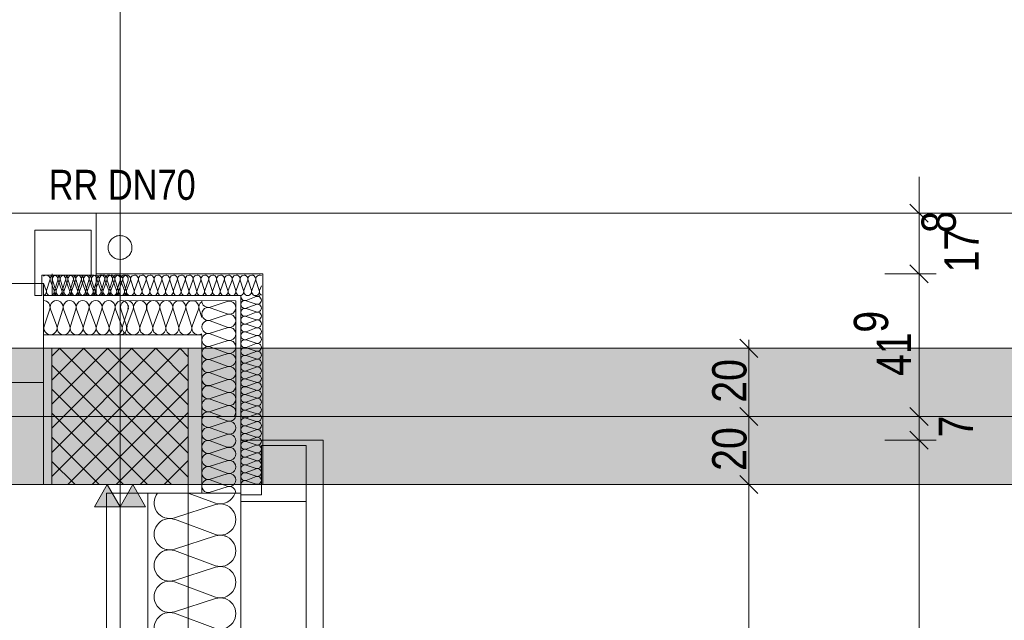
# Model space of a CAD drawing. Extents: x -720 to 300, y 62 to 1162.
# Tile 96 of 143: x -308 to -250, y 988 to 1023. Entities that reach past the tile are written whole.
import ezdxf
from ezdxf.lldxf.tags import DXFTag

# ---------------------------------------------------------------- set-up
doc = ezdxf.new("R2010")
doc.units = 0
doc.layers.get('0').update_dxf_attribs({"lineweight": 13})
for name, color, linetype, lineweight, true_color in [('30 -33 Aussenwände- 2 nichttragend', 7, 'Continuous', 9, 0x003dff), ('30 -33 Aussenwände- 3 Aussenstützen', 7, 'Continuous', 50, 0x0000dd), ('30 -33 Aussenwände- 7 Fassade_ Elemente', 7, 'Continuous', 9, 0x00aacc), ('30 -35 Decken- 1 Konstruktion-Träger- Stahlbeton', 7, 'Continuous', 13, 0x33aa00), ('70 -72 Beschriftung- 1 Beschriftung allgemein', 7, 'Continuous', 9, 0xff6633), ('70 -72 Beschriftung- 2 Beschriftung Bauteile', 7, 'Continuous', 9, 0x9999ff), ('70 -76 Bemaßung- 2 Allgemein', 9, 'Continuous', 5, 0x808080), ('iwb_Schraffur_Unterzug', 7, 'Continuous', 5, 0xffffcc)]:
    doc.layers.add(name, color=color, linetype=linetype, lineweight=lineweight, true_color=true_color)
for name, color, linetype, lineweight in [('40 -41 Abwasser_Wasser_Gas- 2 Wasser-1', 7, 'Continuous', 15), ('70 -71 Achsen- 1 Gebäudeachsen', 7, 'STRICHPUNKT2-A06G94018I', 18), ('Keine-1', 7, 'Continuous', 15)]:
    doc.layers.add(name, color=color, linetype=linetype, lineweight=lineweight)
doc.styles.get("Standard").update_dxf_attribs({"font": 'ARIALN.TTF'})
tags = doc.linetypes.add('fein_strichliert-A06G94028I', pattern=[4, 1, -2, 1]).pattern_tags.tags
tags[8:9] = [DXFTag(74, 4), DXFTag(75, 0), DXFTag(340, '0'), DXFTag(46, 0.0), DXFTag(50, 0.0), DXFTag(44, 0.0), DXFTag(45, 0.0)]
tags[6:7] = [DXFTag(74, 4), DXFTag(75, 0), DXFTag(340, '0'), DXFTag(46, 0.0), DXFTag(50, 0.0), DXFTag(44, 0.0), DXFTag(45, 0.0)]
tags[4:5] = [DXFTag(74, 4), DXFTag(75, 0), DXFTag(340, '0'), DXFTag(46, 0.0), DXFTag(50, 0.0), DXFTag(44, 0.0), DXFTag(45, 0.0)]
tags = doc.linetypes.add('STRICHPUNKT2-A06G94018I', pattern=[12.7, 6.35, -3.175, 0, -3.175]).pattern_tags.tags
tags[10:11] = [DXFTag(74, 4), DXFTag(75, 0), DXFTag(340, '0'), DXFTag(46, 0.0), DXFTag(50, 0.0), DXFTag(44, 0.0), DXFTag(45, 0.0)]
tags[8:9] = [DXFTag(74, 4), DXFTag(75, 0), DXFTag(340, '0'), DXFTag(46, 0.0), DXFTag(50, 0.0), DXFTag(44, 0.0), DXFTag(45, 0.0)]
tags[6:7] = [DXFTag(74, 4), DXFTag(75, 0), DXFTag(340, '0'), DXFTag(46, 0.0), DXFTag(50, 0.0), DXFTag(44, 0.0), DXFTag(45, 0.0)]
tags[4:5] = [DXFTag(74, 4), DXFTag(75, 0), DXFTag(340, '0'), DXFTag(46, 0.0), DXFTag(50, 0.0), DXFTag(44, 0.0), DXFTag(45, 0.0)]

# ---------------------------------------------------------------- blocks, each defined once
blk = doc.blocks.new('Referenz-A06G94038I')
at = {"layer": '30 -33 Aussenwände- 2 nichttragend', "color": 0, "linetype": 'fein_strichliert-A06G94028I', "lineweight": -2, "ltscale": 0.13}
blk.add_line((-298.357, 995.912), (-298.357, 911.112), dxfattribs=at)
at = {"layer": '30 -33 Aussenwände- 3 Aussenstützen', "color": 0, "lineweight": -2}
for p, q in [((-306.357, 1003.459), (-305.904, 1003.912)), ((-306.357, 1002.045), (-304.49, 1003.912)), ((-306.357, 1000.631), (-303.076, 1003.912)), ((-306.357, 999.216), (-301.662, 1003.912)), ((-306.357, 997.802), (-300.247, 1003.912)), ((-306.357, 996.388), (-298.833, 1003.912)), ((-305.922, 1003.912), (-298.357, 996.347)), ((-304.508, 1003.912), (-298.357, 997.762)), ((-303.094, 1003.912), (-298.357, 999.176)), ((-301.679, 1003.912), (-298.357, 1000.59)), ((-300.265, 1003.912), (-298.357, 1002.004)), ((-298.851, 1003.912), (-298.357, 1003.419)), ((-306.357, 1002.933), (-299.336, 995.912)), ((-305.419, 995.912), (-298.357, 1002.974)), ((-306.357, 1001.519), (-300.75, 995.912)), ((-304.005, 995.912), (-298.357, 1001.559)), ((-302.357, 1000.912), (-302.357, 998.912)), ((-306.357, 1000.105), (-302.165, 995.912)), ((-303.357, 999.912), (-301.357, 999.912)), ((-302.591, 995.912), (-298.357, 1000.145)), ((-306.357, 998.691), (-303.579, 995.912)), ((-301.176, 995.912), (-298.357, 998.731)), ((-299.762, 995.912), (-298.357, 997.317)), ((-306.357, 997.276), (-304.993, 995.912))]:
    blk.add_line(p, q, dxfattribs=at)
at = {"layer": '30 -33 Aussenwände- 3 Aussenstützen', "color": 0, "linetype": 'Continuous', "lineweight": -2, "ltscale": 0.13}
for p, q in [((-298.357, 1003.912), (-306.357, 1003.912)), ((-306.357, 1003.912), (-306.357, 995.912)), ((-298.357, 995.912), (-298.357, 1003.912)), ((-306.357, 995.912), (-298.357, 995.912))]:
    blk.add_line(p, q, dxfattribs=at)
at = {"layer": '30 -33 Aussenwände- 7 Fassade_ Elemente', "color": 0, "linetype": 'Continuous', "lineweight": -2, "ltscale": 0.13}
for p, q in [((-452.957, 1011.852), (-303.757, 1011.852)), ((-303.757, 1011.852), (-303.757, 1007.012)), ((-303.757, 1007.012), (-303.757, 1011.852)), ((-304.057, 1010.852), (-307.357, 1010.852)), ((-307.357, 1010.852), (-307.357, 1007.012)), ((-304.057, 1008.212), (-304.057, 1010.852)), ((-306.957, 1008.212), (-304.057, 1008.212)), ((-306.957, 1007.012), (-306.957, 1008.212)), ((-306.698, 1007.312), (-306.857, 1007.743)), ((-306.675, 1007.312), (-306.483, 1007.912)), ((-306.46, 1007.912), (-306.238, 1007.312)), ((-306.354, 1007.009), (-306.354, 1008.289)), ((-306.132, 1007.309), (-306.325, 1007.909)), ((-306.216, 1007.312), (-306.023, 1007.912)), ((-305.888, 1007.909), (-306.11, 1007.309)), ((-306, 1007.912), (-305.779, 1007.312)), ((-305.673, 1007.309), (-305.866, 1007.909)), ((-305.673, 1007.309), (-305.866, 1007.909)), ((-305.756, 1007.312), (-305.563, 1007.912)), ((-305.428, 1007.909), (-305.65, 1007.309)), ((-305.428, 1007.909), (-305.65, 1007.309)), ((-305.541, 1007.912), (-305.319, 1007.312)), ((-305.213, 1007.309), (-305.406, 1007.909)), ((-305.297, 1007.312), (-305.104, 1007.912)), ((-304.969, 1007.909), (-305.191, 1007.309)), ((-305.081, 1007.912), (-304.859, 1007.312)), ((-304.753, 1007.309), (-304.946, 1007.909)), ((-304.837, 1007.312), (-304.644, 1007.912)), ((-304.509, 1007.909), (-304.731, 1007.309)), ((-304.622, 1007.912), (-304.4, 1007.312)), ((-304.294, 1007.309), (-304.487, 1007.909)), ((-304.377, 1007.312), (-304.184, 1007.912)), ((-304.049, 1007.909), (-304.271, 1007.309)), ((-304.162, 1007.912), (-303.94, 1007.312)), ((-303.834, 1007.309), (-304.027, 1007.909)), ((-303.918, 1007.312), (-303.725, 1007.912)), ((-303.59, 1007.909), (-303.812, 1007.309)), ((-303.757, 1008.292), (-293.977, 1008.292)), ((-303.702, 1007.912), (-303.481, 1007.312)), ((-303.375, 1007.309), (-303.567, 1007.909)), ((-303.458, 1007.312), (-303.265, 1007.912)), ((-303.13, 1007.909), (-303.352, 1007.309)), ((-303.243, 1007.912), (-303.021, 1007.312)), ((-302.915, 1007.309), (-303.108, 1007.909)), ((-302.998, 1007.312), (-302.806, 1007.912)), ((-302.671, 1007.909), (-302.892, 1007.309)), ((-302.783, 1007.912), (-302.561, 1007.312)), ((-302.455, 1007.309), (-302.648, 1007.909)), ((-302.539, 1007.312), (-302.346, 1007.912)), ((-302.211, 1007.909), (-302.433, 1007.309)), ((-302.323, 1007.912), (-302.102, 1007.312)), ((-301.996, 1007.309), (-302.188, 1007.909)), ((-302.079, 1007.312), (-301.886, 1007.912)), ((-301.751, 1007.909), (-301.973, 1007.309)), ((-301.536, 1007.309), (-301.729, 1007.909)), ((-301.292, 1007.909), (-301.514, 1007.309)), ((-301.076, 1007.309), (-301.269, 1007.909)), ((-300.832, 1007.909), (-301.054, 1007.309)), ((-300.617, 1007.309), (-300.81, 1007.909)), ((-300.372, 1007.909), (-300.594, 1007.309)), ((-300.157, 1007.309), (-300.35, 1007.909)), ((-299.913, 1007.909), (-300.135, 1007.309)), ((-299.697, 1007.309), (-299.89, 1007.909)), ((-299.453, 1007.909), (-299.675, 1007.309)), ((-299.238, 1007.309), (-299.431, 1007.909)), ((-298.994, 1007.909), (-299.215, 1007.309)), ((-298.778, 1007.309), (-298.971, 1007.909)), ((-298.534, 1007.909), (-298.756, 1007.309)), ((-298.319, 1007.309), (-298.511, 1007.909)), ((-298.074, 1007.909), (-298.296, 1007.309)), ((-297.859, 1007.309), (-298.052, 1007.909)), ((-297.615, 1007.909), (-297.836, 1007.309)), ((-297.399, 1007.309), (-297.592, 1007.909)), ((-297.155, 1007.909), (-297.377, 1007.309)), ((-296.94, 1007.309), (-297.133, 1007.909)), ((-296.695, 1007.909), (-296.917, 1007.309)), ((-296.48, 1007.309), (-296.673, 1007.909)), ((-296.236, 1007.909), (-296.458, 1007.309)), ((-296.02, 1007.309), (-296.213, 1007.909)), ((-295.776, 1007.909), (-295.998, 1007.309)), ((-295.561, 1007.309), (-295.754, 1007.909)), ((-295.316, 1007.909), (-295.538, 1007.309)), ((-295.101, 1007.309), (-295.294, 1007.909)), ((-295.101, 1007.309), (-295.294, 1007.909)), ((-294.857, 1007.909), (-295.079, 1007.309)), ((-294.857, 1007.909), (-295.079, 1007.309)), ((-294.642, 1007.309), (-294.834, 1007.909)), ((-294.642, 1007.309), (-294.834, 1007.909)), ((-294.397, 1007.909), (-294.619, 1007.309)), ((-294.182, 1007.309), (-294.375, 1007.909)), ((-293.977, 1008.292), (-293.977, 995.912)), ((-306.857, 1007.712), (-310.157, 1007.712)), ((-306.857, 1001.912), (-306.857, 1007.712)), ((-294.159, 1007.309), (-294.057, 1007.585)), ((-307.357, 1007.012), (-306.957, 1007.012)), ((-301.857, 1007.012), (-306.857, 1007.012)), ((-306.857, 1007.012), (-306.857, 995.912)), ((-303.757, 1007.012), (-306.857, 1007.012)), ((-306.857, 1007.012), (-306.857, 1004.712)), ((-301.856, 1007.012), (-295.257, 1007.007)), ((-301.856, 1006.712), (-295.557, 1006.707)), ((-297.057, 1006.335), (-296.057, 1006.657)), ((-295.557, 1006.707), (-295.557, 999.912)), ((-295.257, 1007.007), (-295.257, 999.912)), ((-294.357, 1006.95), (-294.957, 1006.728)), ((-294.957, 1006.705), (-294.357, 1006.513)), ((-294.481, 1007.012), (-294.357, 1006.972)), ((-306.488, 1006.212), (-306.809, 1005.212)), ((-306.081, 1005.212), (-306.45, 1006.212)), ((-305.722, 1006.212), (-306.043, 1005.212)), ((-305.315, 1005.212), (-305.684, 1006.212)), ((-304.956, 1006.212), (-305.277, 1005.212)), ((-304.548, 1005.212), (-304.918, 1006.212)), ((-304.19, 1006.212), (-304.511, 1005.212)), ((-303.782, 1005.212), (-304.152, 1006.212)), ((-303.424, 1006.212), (-303.745, 1005.212)), ((-303.016, 1005.212), (-303.386, 1006.212)), ((-302.658, 1006.212), (-302.979, 1005.212)), ((-302.25, 1005.212), (-302.62, 1006.212)), ((-301.988, 1005.212), (-302.309, 1006.212)), ((-301.891, 1006.212), (-302.213, 1005.212)), ((-301.58, 1006.212), (-301.951, 1005.212)), ((-301.222, 1005.212), (-301.543, 1006.212)), ((-301.222, 1005.212), (-301.543, 1006.212)), ((-300.814, 1006.211), (-301.185, 1005.212)), ((-300.814, 1006.211), (-301.185, 1005.212)), ((-300.456, 1005.211), (-300.777, 1006.211)), ((-300.048, 1006.211), (-300.419, 1005.211)), ((-299.69, 1005.21), (-300.011, 1006.211)), ((-299.69, 1005.21), (-300.011, 1006.211)), ((-299.282, 1006.21), (-299.652, 1005.21)), ((-299.282, 1006.21), (-299.652, 1005.21)), ((-298.924, 1005.21), (-299.245, 1006.21)), ((-298.924, 1005.21), (-299.245, 1006.21)), ((-298.516, 1006.21), (-298.886, 1005.21)), ((-298.158, 1005.209), (-298.479, 1006.21)), ((-297.75, 1006.209), (-298.12, 1005.209)), ((-297.557, 1005.723), (-297.712, 1006.209)), ((-296.057, 1005.928), (-297.057, 1006.298)), ((-294.357, 1006.49), (-294.957, 1006.268)), ((-294.957, 1006.246), (-294.357, 1006.053)), ((-294.957, 1006.246), (-294.357, 1006.053)), ((-294.357, 1006.03), (-294.957, 1005.809)), ((-294.357, 1006.03), (-294.957, 1005.809)), ((-297.057, 1005.569), (-296.057, 1005.891)), ((-297.057, 1005.569), (-296.057, 1005.891)), ((-296.057, 1005.162), (-297.057, 1005.532)), ((-296.057, 1005.162), (-297.057, 1005.532)), ((-294.957, 1005.786), (-294.357, 1005.593)), ((-294.957, 1005.786), (-294.357, 1005.593)), ((-294.357, 1005.571), (-294.957, 1005.349)), ((-297.057, 1004.803), (-296.057, 1005.124)), ((-294.957, 1005.327), (-294.357, 1005.134)), ((-294.357, 1005.111), (-294.957, 1004.889)), ((-294.957, 1004.867), (-294.357, 1004.674)), ((-306.857, 1004.712), (-301.857, 1004.712)), ((-301.857, 1004.712), (-297.557, 1004.709)), ((-297.557, 1004.709), (-297.557, 999.912)), ((-296.057, 1004.396), (-297.057, 1004.766)), ((-297.057, 1004.037), (-296.057, 1004.358)), ((-294.357, 1004.652), (-294.957, 1004.43)), ((-294.957, 1004.407), (-294.357, 1004.214)), ((-296.057, 1003.63), (-297.057, 1004)), ((-294.357, 1004.192), (-294.957, 1003.97)), ((-294.957, 1003.948), (-294.357, 1003.755)), ((-294.357, 1003.732), (-294.957, 1003.51)), ((-297.057, 1003.271), (-296.057, 1003.592)), ((-296.057, 1002.864), (-297.057, 1003.233)), ((-294.957, 1003.488), (-294.357, 1003.295)), ((-294.357, 1003.273), (-294.957, 1003.051)), ((-297.057, 1002.505), (-296.057, 1002.826)), ((-294.957, 1003.028), (-294.357, 1002.836)), ((-294.357, 1002.813), (-294.957, 1002.591)), ((-294.957, 1002.569), (-294.357, 1002.376)), ((-296.057, 1002.098), (-297.057, 1002.467)), ((-297.057, 1001.739), (-296.057, 1002.06)), ((-297.057, 1001.739), (-296.057, 1002.06)), ((-294.357, 1002.353), (-294.957, 1002.132)), ((-294.957, 1002.109), (-294.357, 1001.916)), ((-309.257, 1001.912), (-306.857, 1001.912)), ((-306.857, 1001.912), (-306.857, 995.912)), ((-296.057, 1001.332), (-297.057, 1001.701)), ((-296.057, 1001.332), (-297.057, 1001.701)), ((-294.357, 1001.894), (-294.957, 1001.672)), ((-294.957, 1001.649), (-294.357, 1001.457)), ((-294.357, 1001.434), (-294.957, 1001.212)), ((-302.357, 1000.912), (-302.357, 998.912)), ((-302.357, 998.912), (-302.357, 1000.912)), ((-297.057, 1000.973), (-296.057, 1001.294)), ((-297.057, 1000.973), (-296.057, 1001.294)), ((-296.057, 1000.566), (-297.057, 1000.935)), ((-294.957, 1001.19), (-294.357, 1000.997)), ((-294.357, 1000.974), (-294.957, 1000.753)), ((-297.557, 995.412), (-297.557, 1000.412)), ((-297.057, 1000.207), (-296.057, 1000.528)), ((-295.257, 1000.412), (-295.257, 906.112)), ((-294.957, 1000.73), (-294.357, 1000.537)), ((-294.357, 1000.515), (-294.957, 1000.293)), ((-294.957, 1000.271), (-294.357, 1000.078)), ((-301.357, 999.912), (-303.357, 999.912)), ((-301.357, 999.912), (-303.357, 999.912)), ((-297.057, 1000.169), (-296.362, 999.912)), ((-296.057, 999.649), (-296.768, 999.912)), ((-294.357, 1000.055), (-294.957, 999.833)), ((-294.957, 999.811), (-294.357, 999.618)), ((-296.057, 999.612), (-297.057, 999.291)), ((-297.057, 999.253), (-296.057, 998.883)), ((-294.357, 999.596), (-294.957, 999.374)), ((-294.957, 999.351), (-294.357, 999.158)), ((-294.357, 999.136), (-294.957, 998.914)), ((-296.057, 998.846), (-297.057, 998.525)), ((-297.057, 998.487), (-296.057, 998.117)), ((-295.257, 998.512), (-290.417, 998.512)), ((-295.257, 998.512), (-295.257, 995.412)), ((-290.417, 998.512), (-295.257, 998.512)), ((-294.957, 998.892), (-294.357, 998.699)), ((-294.357, 998.676), (-294.957, 998.455)), ((-290.417, 908.012), (-290.417, 998.512)), ((-296.057, 998.08), (-297.057, 997.758)), ((-294.957, 998.432), (-294.357, 998.239)), ((-294.357, 998.217), (-294.957, 997.995)), ((-294.957, 997.972), (-294.357, 997.78)), ((-294.057, 995.312), (-294.057, 998.212)), ((-294.057, 998.212), (-291.417, 998.212)), ((-291.417, 998.212), (-291.417, 994.912)), ((-297.057, 997.721), (-296.057, 997.351)), ((-296.057, 997.314), (-297.057, 996.992)), ((-294.357, 997.757), (-294.957, 997.535)), ((-294.957, 997.513), (-294.357, 997.32)), ((-297.057, 996.955), (-296.057, 996.585)), ((-294.357, 997.297), (-294.957, 997.076)), ((-294.957, 997.053), (-294.357, 996.86)), ((-294.357, 996.838), (-294.957, 996.616)), ((-294.357, 996.838), (-294.957, 996.616)), ((-296.057, 996.548), (-297.057, 996.226)), ((-297.057, 996.189), (-296.057, 995.819)), ((-294.957, 996.593), (-294.357, 996.401)), ((-294.957, 996.593), (-294.357, 996.401)), ((-294.357, 996.378), (-294.957, 996.156)), ((-306.857, 995.912), (-449.857, 995.912)), ((-306.857, 995.912), (-309.257, 995.912)), ((-296.057, 995.782), (-297.057, 995.46)), ((-293.977, 995.912), (-295.257, 995.912)), ((-293.977, 995.912), (-295.257, 995.912)), ((-294.957, 996.134), (-294.357, 995.941)), ((-295.257, 995.412), (-303.157, 995.412)), ((-303.157, 995.412), (-303.157, 911.112)), ((-300.717, 995.412), (-297.557, 995.412)), ((-300.717, 911.112), (-300.717, 995.412)), ((-296.757, 994.823), (-298.351, 995.412)), ((-295.257, 994.912), (-295.257, 995.312)), ((-295.257, 995.312), (-294.057, 995.312)), ((-296.757, 994.733), (-299.157, 993.962)), ((-295.257, 911.612), (-295.257, 994.912)), ((-291.417, 994.912), (-295.257, 994.912)), ((-295.257, 994.912), (-291.417, 994.912)), ((-291.417, 994.912), (-291.417, 911.612)), ((-299.157, 993.872), (-296.757, 992.984)), ((-296.757, 992.894), (-299.157, 992.123)), ((-299.157, 992.033), (-296.757, 991.146)), ((-296.757, 991.056), (-299.157, 990.285)), ((-299.157, 990.195), (-296.757, 989.307)), ((-296.757, 989.217), (-299.157, 988.446)), ((-299.157, 988.356), (-296.757, 987.469))]:
    blk.add_line(p, q, dxfattribs=at)
at = {"layer": '30 -33 Aussenwände- 7 Fassade_ Elemente', "color": 0, "linetype": 'fein_strichliert-A06G94028I', "lineweight": -2, "ltscale": 0.13}
blk.add_line((-303.157, 1011.852), (2.443, 1011.852), dxfattribs=at)
at = {"layer": '30 -33 Aussenwände- 7 Fassade_ Elemente', "color": 0, "linetype": 'Continuous', "lineweight": -2, "ltscale": 0.13}
for centre, major_axis, end_param in [((-306.701, 1007.983), (0.219, -0.07), 2.630521), ((-306.242, 1007.983), (0.219, -0.07), 3.765224), ((-306.242, 1007.983), (-0.135, 0.186), 1.255075), ((-306.242, 1007.983), (0.135, 0.186), 1.255075), ((-306.107, 1007.979), (0.219, -0.07), 3.765224), ((-306.242, 1007.983), (0.219, -0.07), 1.255075), ((-305.782, 1007.983), (0.219, -0.07), 3.765224), ((-305.782, 1007.983), (-0.135, 0.186), 1.255075), ((-305.782, 1007.983), (0.135, 0.186), 1.255075), ((-305.647, 1007.979), (0.219, -0.07), 3.765224), ((-305.647, 1007.979), (0.219, -0.07), 3.765224), ((-305.782, 1007.983), (0.219, -0.07), 1.255075), ((-305.322, 1007.983), (0.219, -0.07), 3.765224), ((-305.187, 1007.979), (0.219, -0.07), 3.765224), ((-304.863, 1007.983), (0.219, -0.07), 3.765224), ((-304.728, 1007.979), (0.219, -0.07), 3.765224), ((-304.403, 1007.983), (0.219, -0.07), 3.765224), ((-304.268, 1007.979), (0.219, -0.07), 3.765224), ((-303.943, 1007.983), (0.219, -0.07), 3.765224), ((-303.808, 1007.979), (0.219, -0.07), 3.765224), ((-303.484, 1007.983), (0.219, -0.07), 3.765224), ((-303.349, 1007.979), (0.219, -0.07), 3.765224), ((-303.024, 1007.983), (0.219, -0.07), 3.765224), ((-302.889, 1007.979), (0.219, -0.07), 3.765224), ((-302.565, 1007.983), (0.219, -0.07), 3.765224), ((-302.43, 1007.979), (0.219, -0.07), 3.765224), ((-302.105, 1007.983), (0.219, -0.07), 3.765224), ((-301.97, 1007.979), (0.219, -0.07), 3.765224), ((-301.51, 1007.979), (0.219, -0.07), 3.765224), ((-301.051, 1007.979), (0.219, -0.07), 3.765224), ((-300.591, 1007.979), (0.219, -0.07), 3.765224), ((-300.131, 1007.979), (0.219, -0.07), 3.765224), ((-299.672, 1007.979), (0.219, -0.07), 3.765224), ((-299.212, 1007.979), (0.219, -0.07), 3.765224), ((-298.752, 1007.979), (0.219, -0.07), 3.765224), ((-298.293, 1007.979), (0.219, -0.07), 3.765224), ((-297.833, 1007.979), (0.219, -0.07), 3.765224), ((-297.374, 1007.979), (0.219, -0.07), 3.765224), ((-296.914, 1007.979), (0.219, -0.07), 3.765224), ((-296.454, 1007.979), (0.219, -0.07), 3.765224), ((-295.995, 1007.979), (0.219, -0.07), 3.765224), ((-295.535, 1007.979), (0.219, -0.07), 3.765224), ((-295.075, 1007.979), (0.219, -0.07), 3.765224), ((-295.075, 1007.979), (-0.135, 0.186), 1.255075), ((-295.075, 1007.979), (0.135, 0.186), 1.255075), ((-295.075, 1007.979), (0.219, -0.07), 1.255075), ((-294.616, 1007.979), (0.219, -0.07), 3.765224), ((-294.616, 1007.979), (-0.135, 0.186), 1.255075), ((-294.616, 1007.979), (0.135, 0.186), 1.255075), ((-294.616, 1007.979), (0.219, -0.07), 1.255075), ((-294.156, 1007.979), (0.099, 0.207), 2.32715), ((-306.917, 1007.242), (0.059, -0.222), 1.621785), ((-306.457, 1007.242), (-0.219, 0.07), 1.254884), ((-306.351, 1007.238), (-0.003, -0.23), 1.896254), ((-306.457, 1007.242), (0.135, -0.186), 1.254884), ((-305.997, 1007.242), (-0.219, 0.07), 3.764652), ((-305.997, 1007.242), (-0.219, 0.07), 1.254884), ((-305.891, 1007.238), (-0.219, 0.07), 3.764652), ((-305.891, 1007.238), (-0.219, 0.07), 3.764652), ((-305.997, 1007.242), (0.135, -0.186), 1.254884), ((-305.538, 1007.242), (-0.219, 0.07), 3.764652), ((-305.538, 1007.242), (-0.219, 0.07), 1.254884), ((-305.432, 1007.238), (-0.219, 0.07), 3.764652), ((-305.432, 1007.238), (-0.219, 0.07), 3.764652), ((-305.538, 1007.242), (0.135, -0.186), 1.254884), ((-305.078, 1007.242), (-0.219, 0.07), 3.764652), ((-304.972, 1007.238), (-0.219, 0.07), 3.764652), ((-304.618, 1007.242), (-0.219, 0.07), 3.764652), ((-304.512, 1007.238), (-0.219, 0.07), 3.764652), ((-304.159, 1007.242), (-0.219, 0.07), 3.764652), ((-304.053, 1007.238), (-0.219, 0.07), 3.764652), ((-303.699, 1007.242), (-0.219, 0.07), 3.764652), ((-303.593, 1007.238), (-0.219, 0.07), 3.764652), ((-303.239, 1007.242), (-0.219, 0.07), 3.764652), ((-303.133, 1007.238), (-0.219, 0.07), 3.764652), ((-302.78, 1007.242), (-0.219, 0.07), 3.764652), ((-302.674, 1007.238), (-0.219, 0.07), 3.764652), ((-302.32, 1007.242), (-0.219, 0.07), 3.764652), ((-302.214, 1007.238), (-0.219, 0.07), 3.764652), ((-301.861, 1007.242), (-0.219, 0.07), 1.896254), ((-301.755, 1007.238), (-0.219, 0.07), 3.764652), ((-301.295, 1007.238), (-0.219, 0.07), 3.764652), ((-300.835, 1007.238), (-0.219, 0.07), 3.764652), ((-300.376, 1007.238), (-0.219, 0.07), 3.764652), ((-299.916, 1007.238), (-0.219, 0.07), 3.764652), ((-299.456, 1007.238), (-0.219, 0.07), 3.764652), ((-298.997, 1007.238), (-0.219, 0.07), 3.764652), ((-298.537, 1007.238), (-0.219, 0.07), 3.764652), ((-298.078, 1007.238), (-0.219, 0.07), 3.764652), ((-297.618, 1007.238), (-0.219, 0.07), 3.764652), ((-297.158, 1007.238), (-0.219, 0.07), 3.764652), ((-296.699, 1007.238), (-0.219, 0.07), 3.764652), ((-296.239, 1007.238), (-0.219, 0.07), 3.764652), ((-295.779, 1007.238), (-0.219, 0.07), 3.764652), ((-295.32, 1007.238), (-0.219, 0.07), 3.764652), ((-295.32, 1007.238), (-0.219, 0.07), 1.254884), ((-295.32, 1007.238), (0.135, -0.186), 1.254884), ((-294.86, 1007.238), (-0.219, 0.07), 3.764652), ((-294.86, 1007.238), (-0.219, 0.07), 1.254884), ((-294.86, 1007.238), (0.135, -0.186), 1.254884), ((-294.4, 1007.238), (-0.219, 0.07), 1.254884), ((-294.4, 1007.238), (0.135, -0.186), 1.254884), ((-293.941, 1007.238), (-0.219, 0.07), 1.349822), ((-306.852, 1006.329), (0.364, -0.117), 1.896254), ((-306.457, 1007.242), (-0.135, -0.186), 1.254884), ((-306.086, 1006.329), (0.364, -0.117), 3.764652), ((-305.997, 1007.242), (-0.135, -0.186), 1.254884), ((-305.32, 1006.329), (0.364, -0.117), 3.764652), ((-305.538, 1007.242), (-0.135, -0.186), 1.254884), ((-304.554, 1006.329), (0.364, -0.117), 3.764652), ((-303.788, 1006.329), (0.364, -0.117), 3.764652), ((-303.788, 1006.329), (-0.225, 0.31), 1.254884), ((-303.788, 1006.329), (0.225, 0.31), 1.254884), ((-303.788, 1006.329), (0.364, -0.117), 1.254884), ((-303.022, 1006.329), (0.364, -0.117), 3.764652), ((-303.022, 1006.329), (-0.225, 0.31), 1.254884), ((-303.022, 1006.329), (0.225, 0.31), 1.254884), ((-303.022, 1006.329), (0.364, -0.117), 1.254884), ((-302.256, 1006.329), (-0.225, 0.31), 1.254884), ((-302.256, 1006.329), (0.225, 0.31), 1.254884), ((-301.944, 1006.33), (0.364, -0.118), 3.765224), ((-302.256, 1006.329), (0.364, -0.117), 1.254884), ((-301.178, 1006.329), (0.364, -0.118), 3.765224), ((-301.178, 1006.329), (0.364, -0.118), 3.765224), ((-300.412, 1006.328), (0.364, -0.118), 3.765224), ((-299.646, 1006.328), (0.364, -0.118), 3.765224), ((-299.646, 1006.328), (-0.224, 0.31), 1.255075), ((-299.646, 1006.328), (0.225, 0.31), 1.255075), ((-299.646, 1006.328), (0.364, -0.118), 1.255075), ((-298.88, 1006.327), (0.364, -0.118), 3.765224), ((-298.88, 1006.327), (-0.224, 0.31), 1.255075), ((-298.88, 1006.327), (0.225, 0.31), 1.255075), ((-298.88, 1006.327), (0.364, -0.118), 1.255075), ((-298.114, 1006.327), (-0.224, 0.31), 1.255075), ((-298.114, 1006.327), (0.225, 0.31), 1.255075), ((-298.114, 1006.327), (0.364, -0.118), 1.255075), ((-297.348, 1006.326), (-0.208, 0.321), 1.307885), ((-297.175, 1006.699), (-0.383, 0.005), 1.896254), ((-295.94, 1006.292), (-0.117, -0.364), 3.765224), ((-295.32, 1007.238), (-0.135, -0.186), 1.254884), ((-295.028, 1006.946), (-0.22, 0.066), 2.172087), ((-295.028, 1006.487), (-0.186, 0.135), 1.254884), ((-295.028, 1006.487), (0.07, 0.219), 1.254884), ((-294.86, 1007.238), (-0.135, -0.186), 1.254884), ((-294.4, 1007.238), (-0.135, -0.186), 1.254884), ((-294.287, 1007.191), (-0.07, -0.219), 0.990893), ((-294.287, 1006.731), (0.186, 0.135), 1.255075), ((-294.287, 1006.731), (-0.07, -0.219), 1.255075), ((-294.287, 1006.731), (0.186, -0.135), 1.255075), ((-301.49, 1006.329), (-0.368, 0.106), 0.561694), ((-297.175, 1005.933), (0.117, 0.364), 3.764652), ((-297.175, 1005.933), (0.117, 0.364), 3.764652), ((-295.028, 1006.027), (0.07, 0.219), 3.764652), ((-295.028, 1006.027), (-0.186, 0.135), 1.254884), ((-295.028, 1006.487), (-0.186, -0.135), 1.254884), ((-295.028, 1006.027), (0.07, 0.219), 1.254884), ((-294.287, 1006.272), (-0.07, -0.219), 3.765224), ((-294.287, 1006.272), (0.186, 0.135), 1.255075), ((-294.287, 1006.272), (-0.07, -0.219), 1.255075), ((-294.287, 1005.812), (-0.07, -0.219), 3.765224), ((-294.287, 1005.812), (0.186, 0.135), 1.255075), ((-294.287, 1006.272), (0.186, -0.135), 1.255075), ((-297.175, 1005.167), (0.117, 0.364), 3.764652), ((-297.175, 1005.167), (0.117, 0.364), 3.764652), ((-295.94, 1005.526), (-0.117, -0.364), 3.765224), ((-295.94, 1005.526), (-0.117, -0.364), 3.765224), ((-295.028, 1005.568), (0.07, 0.219), 3.764652), ((-295.028, 1005.568), (-0.186, 0.135), 1.254884), ((-295.028, 1006.027), (-0.186, -0.135), 1.254884), ((-295.028, 1005.568), (0.07, 0.219), 1.254884), ((-295.028, 1005.568), (-0.186, -0.135), 1.254884), ((-294.287, 1005.812), (-0.07, -0.219), 1.255075), ((-294.287, 1005.352), (-0.07, -0.219), 3.765224), ((-294.287, 1005.812), (0.186, -0.135), 1.255075), ((-306.445, 1005.095), (-0.364, 0.117), 3.765224), ((-305.679, 1005.095), (-0.364, 0.117), 3.765224), ((-304.913, 1005.095), (-0.364, 0.117), 3.765224), ((-304.147, 1005.095), (-0.364, 0.117), 3.765224), ((-303.381, 1005.095), (-0.364, 0.117), 3.765224), ((-303.381, 1005.095), (-0.364, 0.117), 1.255075), ((-303.381, 1005.095), (0.225, -0.31), 1.255075), ((-302.615, 1005.095), (-0.364, 0.117), 1.255075), ((-302.615, 1005.095), (-0.364, 0.117), 3.765224), ((-302.615, 1005.095), (0.225, -0.31), 1.255075), ((-302.353, 1005.095), (-0.006, -0.383), 1.896254), ((-301.849, 1005.095), (-0.364, 0.117), 1.859564), ((-301.586, 1005.095), (-0.364, 0.118), 3.764652), ((-301.586, 1005.095), (-0.364, 0.118), 3.764652), ((-300.82, 1005.094), (-0.364, 0.118), 3.764652), ((-300.82, 1005.094), (-0.364, 0.118), 3.764652), ((-300.054, 1005.093), (-0.364, 0.118), 3.764652), ((-300.054, 1005.093), (-0.364, 0.118), 1.254884), ((-300.054, 1005.093), (0.224, -0.31), 1.254884), ((-299.288, 1005.093), (-0.364, 0.118), 3.764652), ((-299.288, 1005.093), (-0.364, 0.118), 1.254884), ((-299.288, 1005.093), (0.224, -0.31), 1.254884), ((-298.522, 1005.092), (-0.364, 0.118), 1.254884), ((-298.522, 1005.092), (0.224, -0.31), 1.254884), ((-297.756, 1005.092), (-0.364, 0.118), 2.429518), ((-295.94, 1004.76), (-0.117, -0.364), 3.765224), ((-295.028, 1005.108), (0.07, 0.219), 3.764652), ((-295.028, 1004.648), (0.07, 0.219), 3.764652), ((-294.287, 1004.893), (-0.07, -0.219), 3.765224), ((-303.381, 1005.095), (-0.225, -0.31), 1.255075), ((-302.615, 1005.095), (-0.225, -0.31), 1.255075), ((-300.054, 1005.093), (-0.225, -0.31), 1.254884), ((-299.288, 1005.093), (-0.225, -0.31), 1.254884), ((-298.522, 1005.092), (-0.225, -0.31), 1.254884), ((-297.175, 1004.401), (0.117, 0.364), 3.764652), ((-295.94, 1003.994), (-0.117, -0.364), 3.765224), ((-295.028, 1004.189), (0.07, 0.219), 3.764652), ((-294.287, 1004.433), (-0.07, -0.219), 3.765224), ((-297.175, 1003.635), (0.117, 0.364), 3.764652), ((-295.028, 1003.729), (0.07, 0.219), 3.764652), ((-294.287, 1003.973), (-0.07, -0.219), 3.765224), ((-294.287, 1003.514), (-0.07, -0.219), 3.765224), ((-297.175, 1002.869), (0.117, 0.364), 3.764652), ((-295.94, 1003.228), (-0.117, -0.364), 3.765224), ((-295.028, 1003.269), (0.07, 0.219), 3.764652), ((-294.287, 1003.054), (-0.07, -0.219), 3.765224), ((-295.94, 1002.462), (-0.117, -0.364), 3.765224), ((-295.028, 1002.81), (0.07, 0.219), 3.764652), ((-295.028, 1002.35), (0.07, 0.219), 3.764652), ((-294.287, 1002.594), (-0.07, -0.219), 3.765224), ((-297.175, 1002.103), (0.117, 0.364), 3.764652), ((-297.175, 1002.103), (-0.31, 0.225), 1.254884), ((-297.175, 1002.103), (0.117, 0.364), 1.254884), ((-295.94, 1001.696), (-0.117, -0.364), 3.765224), ((-295.94, 1001.696), (0.31, 0.225), 1.255075), ((-295.028, 1001.891), (0.07, 0.219), 3.764652), ((-294.287, 1002.135), (-0.07, -0.219), 3.765224), ((-297.175, 1001.337), (0.117, 0.364), 3.764652), ((-297.175, 1001.337), (-0.31, 0.225), 1.254884), ((-297.175, 1002.103), (-0.31, -0.225), 1.254884), ((-297.175, 1001.337), (0.117, 0.364), 1.254884), ((-295.94, 1001.696), (-0.117, -0.364), 1.255075), ((-295.94, 1001.696), (0.31, -0.225), 1.255075), ((-295.028, 1001.431), (0.07, 0.219), 3.764652), ((-294.287, 1001.675), (-0.07, -0.219), 3.765224), ((-294.287, 1001.216), (-0.07, -0.219), 3.765224), ((-297.175, 1000.571), (-0.31, 0.225), 1.254884), ((-297.175, 1001.337), (-0.31, -0.225), 1.254884), ((-297.175, 1000.571), (0.117, 0.364), 1.254884), ((-295.94, 1000.93), (-0.117, -0.364), 3.765224), ((-295.94, 1000.93), (0.31, 0.225), 1.255075), ((-295.94, 1000.93), (0.31, -0.225), 1.255075), ((-295.028, 1000.971), (0.07, 0.219), 3.764652), ((-294.287, 1000.756), (-0.07, -0.219), 3.765224), ((-297.175, 1000.571), (-0.31, -0.225), 1.254884), ((-295.94, 1000.93), (-0.117, -0.364), 1.255075), ((-295.94, 1000.164), (0.288, -0.252), 2.600578), ((-295.028, 1000.512), (0.07, 0.219), 3.764652), ((-295.028, 1000.052), (0.07, 0.219), 3.764652), ((-294.287, 1000.296), (-0.07, -0.219), 3.765224), ((-297.175, 999.655), (-0.283, 0.257), 2.619647), ((-297.175, 999.805), (0.117, 0.364), 1.598679), ((-295.94, 1000.014), (-0.117, -0.364), 1.613483), ((-295.94, 999.248), (0.31, 0.225), 1.254884), ((-295.028, 999.592), (0.07, 0.219), 3.764652), ((-294.287, 999.837), (-0.07, -0.219), 3.765224), ((-297.175, 998.889), (0.117, 0.364), 3.765224), ((-297.175, 998.889), (-0.31, 0.225), 1.255075), ((-297.175, 998.889), (0.117, 0.364), 1.255075), ((-295.94, 999.248), (0.31, -0.225), 1.254884), ((-295.028, 999.133), (0.07, 0.219), 3.764652), ((-294.287, 999.377), (-0.07, -0.219), 3.765224), ((-294.287, 998.917), (-0.07, -0.219), 3.765224), ((-297.175, 998.123), (0.117, 0.364), 3.765224), ((-297.175, 998.889), (-0.31, -0.225), 1.255075), ((-297.175, 998.123), (0.117, 0.364), 1.255075), ((-295.94, 999.248), (-0.117, -0.364), 1.254884), ((-295.94, 998.482), (-0.117, -0.364), 3.764652), ((-295.94, 998.482), (0.31, 0.225), 1.254884), ((-295.94, 998.482), (0.31, -0.225), 1.254884), ((-295.028, 998.673), (0.07, 0.219), 3.764652), ((-294.287, 998.458), (-0.07, -0.219), 3.765224), ((-297.175, 998.123), (-0.31, 0.225), 1.255075), ((-297.175, 998.123), (-0.31, -0.225), 1.255075), ((-295.94, 998.482), (-0.117, -0.364), 1.254884), ((-295.94, 997.716), (0.31, 0.225), 1.254884), ((-295.94, 997.716), (-0.117, -0.364), 3.764652), ((-295.94, 997.716), (0.31, -0.225), 1.254884), ((-295.028, 998.213), (0.07, 0.219), 3.764652), ((-295.028, 997.754), (0.07, 0.219), 3.764652), ((-294.287, 997.998), (-0.07, -0.219), 3.765224), ((-297.175, 997.357), (0.117, 0.364), 3.765224), ((-295.94, 997.716), (-0.117, -0.364), 1.254884), ((-295.94, 996.95), (-0.117, -0.364), 3.764652), ((-295.028, 997.294), (0.07, 0.219), 3.764652), ((-294.287, 997.538), (-0.07, -0.219), 3.765224), ((-294.287, 997.079), (-0.07, -0.219), 3.765224), ((-297.175, 996.591), (0.117, 0.364), 3.765224), ((-295.028, 996.835), (0.07, 0.219), 3.764652), ((-295.028, 996.835), (0.07, 0.219), 3.764652), ((-294.287, 996.619), (-0.07, -0.219), 3.765224), ((-294.287, 996.619), (-0.07, -0.219), 3.765224), ((-297.175, 995.825), (0.117, 0.364), 3.765224), ((-295.94, 996.183), (-0.117, -0.364), 3.764652), ((-295.028, 996.375), (0.07, 0.219), 3.764652), ((-295.028, 996.375), (0.07, 0.219), 3.764652), ((-294.287, 996.16), (-0.07, -0.219), 3.765224), ((-295.94, 995.417), (0.383, -0.005), 1.896254), ((-295.028, 995.915), (0.07, 0.219), 1.896254), ((-299.439, 994.836), (-0.715, 0.576), 2.560724), ((-296.476, 995.697), (-0.282, -0.874), 1.566721), ((-296.476, 993.859), (0.744, 0.539), 1.254884), ((-299.439, 992.997), (0.282, 0.874), 3.765224), ((-299.439, 992.997), (0.282, 0.874), 1.255075), ((-296.476, 993.859), (0.744, -0.539), 1.254884), ((-299.439, 992.997), (-0.744, 0.539), 1.255075), ((-296.476, 993.859), (-0.282, -0.874), 1.254884), ((-296.476, 992.02), (0.744, 0.539), 1.254884), ((-296.476, 992.02), (-0.282, -0.874), 3.764652), ((-299.439, 991.159), (0.282, 0.874), 3.765224), ((-299.439, 992.997), (-0.744, -0.539), 1.255075), ((-299.439, 991.159), (0.282, 0.874), 1.255075), ((-296.476, 992.02), (0.744, -0.539), 1.254884), ((-299.439, 991.159), (-0.744, 0.539), 1.255075), ((-296.476, 992.02), (-0.282, -0.874), 1.254884), ((-296.476, 990.182), (0.744, 0.539), 1.254884), ((-296.476, 990.182), (-0.282, -0.874), 3.764652), ((-299.439, 991.159), (-0.744, -0.539), 1.255075), ((-296.476, 990.182), (0.744, -0.539), 1.254884), ((-299.439, 989.32), (0.282, 0.874), 3.765224), ((-296.476, 990.182), (-0.282, -0.874), 1.254884), ((-296.476, 988.343), (-0.282, -0.874), 3.764652), ((-299.439, 987.482), (0.282, 0.874), 3.765224)]:
    blk.add_ellipse(centre, major_axis=major_axis, ratio=1, start_param=0, end_param=end_param, dxfattribs=at)
at = {"layer": '30 -35 Decken- 1 Konstruktion-Träger- Stahlbeton', "color": 0, "linetype": 'fein_strichliert-A06G94028I', "lineweight": -2, "ltscale": 0.13}
for p, q in [((-306.357, 1003.912), (-682.362, 1003.912)), ((-2.357, 1003.912), (-298.357, 1003.912)), ((-306.357, 995.912), (-682.362, 995.912)), ((-2.357, 995.912), (-298.357, 995.912))]:
    blk.add_line(p, q, dxfattribs=at)
at = {"layer": '30 -35 Decken- 1 Konstruktion-Träger- Stahlbeton', "color": 0, "lineweight": -2}
for p, q in [((-306.357, 995.912), (-306.357, 1003.912)), ((-298.357, 995.912), (-298.357, 1003.912))]:
    blk.add_line(p, q, dxfattribs=at)
at = {"layer": '40 -41 Abwasser_Wasser_Gas- 2 Wasser-1', "color": 0, "linetype": 'Continuous', "lineweight": -2, "ltscale": 0.13}
for p, q in [((-303.039, 1009.991), (-303.02, 1010.057)), ((-303.02, 1010.057), (-302.995, 1010.121)), ((-302.995, 1010.121), (-302.964, 1010.182)), ((-302.964, 1010.182), (-302.926, 1010.24)), ((-302.926, 1010.24), (-302.884, 1010.294)), ((-302.884, 1010.294), (-302.836, 1010.343)), ((-302.836, 1010.343), (-302.784, 1010.387)), ((-302.784, 1010.387), (-302.727, 1010.426)), ((-302.727, 1010.426), (-302.667, 1010.46)), ((-302.667, 1010.46), (-302.604, 1010.487)), ((-302.604, 1010.487), (-302.539, 1010.508)), ((-302.539, 1010.508), (-302.471, 1010.523)), ((-302.471, 1010.523), (-302.403, 1010.531)), ((-302.403, 1010.531), (-302.334, 1010.532)), ((-302.334, 1010.532), (-302.266, 1010.526)), ((-302.266, 1010.526), (-302.198, 1010.514)), ((-302.198, 1010.514), (-302.132, 1010.495)), ((-302.132, 1010.495), (-302.068, 1010.47)), ((-302.068, 1010.47), (-302.007, 1010.438)), ((-302.007, 1010.438), (-301.95, 1010.401)), ((-301.95, 1010.401), (-301.896, 1010.358)), ((-301.896, 1010.358), (-301.846, 1010.311)), ((-301.846, 1010.311), (-301.802, 1010.258)), ((-301.802, 1010.258), (-301.763, 1010.202)), ((-301.763, 1010.202), (-301.73, 1010.142)), ((-301.73, 1010.142), (-301.702, 1010.079)), ((-301.702, 1010.079), (-301.681, 1010.013)), ((-303.057, 1009.855), (-303.051, 1009.923)), ((-303.056, 1009.786), (-303.057, 1009.855)), ((-303.048, 1009.718), (-303.056, 1009.786)), ((-303.051, 1009.923), (-303.039, 1009.991)), ((-303.034, 1009.651), (-303.048, 1009.718)), ((-303.013, 1009.585), (-303.034, 1009.651)), ((-302.985, 1009.522), (-303.013, 1009.585)), ((-302.952, 1009.462), (-302.985, 1009.522)), ((-302.913, 1009.406), (-302.952, 1009.462)), ((-301.751, 1009.482), (-301.788, 1009.424)), ((-301.72, 1009.543), (-301.751, 1009.482)), ((-301.695, 1009.607), (-301.72, 1009.543)), ((-301.676, 1009.673), (-301.695, 1009.607)), ((-301.681, 1010.013), (-301.667, 1009.946)), ((-301.663, 1009.741), (-301.676, 1009.673)), ((-301.667, 1009.946), (-301.659, 1009.878)), ((-301.658, 1009.809), (-301.663, 1009.741)), ((-301.659, 1009.878), (-301.658, 1009.809)), ((-302.868, 1009.354), (-302.913, 1009.406)), ((-302.819, 1009.306), (-302.868, 1009.354)), ((-302.765, 1009.263), (-302.819, 1009.306)), ((-302.707, 1009.226), (-302.765, 1009.263)), ((-302.646, 1009.194), (-302.707, 1009.226)), ((-302.582, 1009.169), (-302.646, 1009.194)), ((-302.516, 1009.15), (-302.582, 1009.169)), ((-302.449, 1009.138), (-302.516, 1009.15)), ((-302.38, 1009.132), (-302.449, 1009.138)), ((-302.312, 1009.134), (-302.38, 1009.132)), ((-302.243, 1009.141), (-302.312, 1009.134)), ((-302.176, 1009.156), (-302.243, 1009.141)), ((-302.111, 1009.177), (-302.176, 1009.156)), ((-302.048, 1009.204), (-302.111, 1009.177)), ((-301.988, 1009.238), (-302.048, 1009.204)), ((-301.931, 1009.277), (-301.988, 1009.238)), ((-301.879, 1009.321), (-301.931, 1009.277)), ((-301.831, 1009.37), (-301.879, 1009.321)), ((-301.788, 1009.424), (-301.831, 1009.37))]:
    blk.add_line(p, q, dxfattribs=at)
at = {"layer": '70 -71 Achsen- 1 Gebäudeachsen', "color": 0, "linetype": 'STRICHPUNKT2-A06G94018I', "lineweight": -2, "ltscale": 0.13}
for p, q in [((-302.357, 1084.852), (-302.357, 85.412)), ((-682.362, 999.912), (76.456, 999.912))]:
    blk.add_line(p, q, dxfattribs=at)
at = {"layer": '70 -72 Beschriftung- 1 Beschriftung allgemein', "color": 0, "linetype": 'Continuous', "lineweight": -2, "ltscale": 0.13}
for p, q in [((-302.357, 1003.912), (-298.357, 1003.912)), ((-298.357, 1003.912), (-298.357, 995.912))]:
    blk.add_line(p, q, dxfattribs=at)
at = {"layer": '70 -72 Beschriftung- 2 Beschriftung Bauteile', "color": 0, "lineweight": -2}
for p, q in [((-303.857, 994.613), (-303.107, 995.912)), ((-303.107, 995.912), (-302.357, 994.613)), ((-302.357, 994.613), (-301.607, 995.912)), ((-301.607, 995.912), (-300.857, 994.613)), ((-302.357, 994.613), (-303.857, 994.613)), ((-300.857, 994.613), (-302.357, 994.613))]:
    blk.add_line(p, q, dxfattribs=at)
for points in [[(-303.107, 994.613), (-303.857, 994.613), (-303.107, 995.912)], [(-303.107, 994.613), (-303.107, 995.912), (-302.357, 994.613)], [(-301.607, 994.613), (-302.357, 994.613), (-301.607, 995.912)], [(-301.607, 994.613), (-301.607, 995.912), (-300.857, 994.613)]]:
    blk.add_solid(points, dxfattribs=at)
at = {"layer": '70 -76 Bemaßung- 2 Allgemein', "color": 0, "linetype": 'Continuous', "lineweight": -2, "ltscale": 0.13}
for p, q in [((-255.417, 1012.913), (-255.417, 1013.973)), ((-254.887, 1011.322), (-255.948, 1012.383)), ((-255.417, 1011.352), (-255.417, 1012.913)), ((-257.417, 1011.852), (-254.417, 1011.852)), ((-255.417, 1008.292), (-255.417, 1011.852)), ((-255.948, 1008.823), (-254.887, 1007.762)), ((-255.948, 1008.823), (-254.887, 1007.762)), ((-255.417, 1008.792), (-255.417, 1007.232)), ((-255.417, 1008.792), (-255.417, 1007.232)), ((-257.417, 1008.292), (-254.417, 1008.292)), ((-257.417, 1008.292), (-254.417, 1008.292)), ((-255.417, 1007.232), (-255.417, 1006.171)), ((-255.417, 1000.973), (-255.417, 1007.232)), ((-265.948, 1004.443), (-264.887, 1003.382)), ((-265.417, 1004.412), (-265.417, 1002.852)), ((-267.417, 1003.912), (-264.417, 1003.912)), ((-265.417, 1000.973), (-265.417, 1002.852)), ((-255.417, 1000.973), (-255.417, 1002.033)), ((-265.417, 999.412), (-265.417, 1000.973)), ((-255.417, 999.412), (-255.417, 1000.973)), ((-255.417, 999.412), (-255.417, 1000.973)), ((-265.948, 1000.443), (-264.887, 999.382)), ((-264.887, 999.382), (-265.948, 1000.443)), ((-265.417, 1000.412), (-265.417, 998.852)), ((-254.887, 999.382), (-255.948, 1000.443)), ((-254.887, 999.382), (-255.948, 1000.443)), ((-267.417, 999.912), (-264.417, 999.912)), ((-267.417, 999.912), (-264.417, 999.912)), ((-257.417, 999.912), (-254.417, 999.912)), ((-257.417, 999.912), (-254.417, 999.912)), ((-255.417, 998.512), (-255.417, 999.912)), ((-265.417, 996.973), (-265.417, 998.852)), ((-257.417, 998.512), (-254.417, 998.512)), ((-257.417, 998.512), (-254.417, 998.512)), ((-255.948, 999.043), (-254.887, 997.982)), ((-255.948, 999.043), (-254.887, 997.982)), ((-255.417, 999.012), (-255.417, 997.452)), ((-255.417, 999.012), (-255.417, 997.452)), ((-255.417, 997.452), (-255.417, 996.391)), ((-255.417, 914.773), (-255.417, 997.452)), ((-265.417, 995.412), (-265.417, 996.973)), ((-264.887, 995.382), (-265.948, 996.443)), ((-265.948, 996.443), (-264.887, 995.382)), ((-265.417, 996.412), (-265.417, 994.852)), ((-262.417, 995.912), (-264.417, 995.912)), ((-262.417, 995.912), (-264.417, 995.912)), ((-265.417, 911.673), (-265.417, 994.852))]:
    blk.add_line(p, q, dxfattribs=at)
at = {"layer": 'Keine-1', "color": 0, "linetype": 'fein_strichliert-A06G94028I', "lineweight": -2, "ltscale": 0.13}
blk.add_line((-682.362, 1011.851), (76.456, 1011.851), dxfattribs=at)
at = {"layer": '70 -72 Beschriftung- 1 Beschriftung allgemein', "color": 0, "linetype": 'Continuous', "lineweight": -2, "ltscale": 0.13, "insert": (-306.548, 1014.393), "char_height": 1.76205, "attachment_point": 1}
blk.add_mtext('{\\fArial Narrow;RR DN70}', dxfattribs=at)
at = {"layer": '70 -76 Bemaßung- 2 Allgemein', "color": 0, "linetype": 'Continuous', "lineweight": -2, "ltscale": 0.13, "char_height": 2.01377, "attachment_point": 1, "rotation": 90}
for s, insert in [('{\\fArial Narrow;8}', (-255.269, 1010.689)), ('{\\fArial Narrow;17}', (-253.927, 1008.369)), ('{\\fArial Narrow;9}', (-259.247, 1004.83)), ('{\\fArial Narrow;41}', (-257.904, 1002.288)), ('{\\fArial Narrow;20}', (-267.568, 1000.716)), ('{\\fArial Narrow;20}', (-267.568, 996.716)), ('{\\fArial Narrow;7}', (-254.267, 998.677))]:
    blk.add_mtext(s, dxfattribs=dict(at, insert=insert))
blk = doc.blocks.new('Referenz-A06G94058I')
at = {"layer": 'iwb_Schraffur_Unterzug', "linetype": 'Continuous', "ltscale": 0.13}
for points in [[(-682.362, 1003.912), (76.456, 1003.912), (76.456, 1001.73)], [(-682.362, 1003.912), (76.456, 1001.73), (-682.362, 1000.863)], [(-682.362, 1000.863), (76.456, 1001.73), (76.456, 998.094)], [(-682.362, 1000.863), (76.456, 998.094), (-682.362, 998.961)], [(-682.362, 998.961), (76.456, 998.094), (76.456, 995.912)], [(-682.362, 998.961), (76.456, 995.912), (-682.362, 995.912)]]:
    blk.add_solid(points, dxfattribs=at)

msp = doc.modelspace()

# ---------------------------------------------------------------- block references
at = {"color": 8, "lineweight": 13, "ltscale": 0.13, "true_color": 0x808080}
msp.add_blockref('Referenz-A06G94038I', (0, 0), dxfattribs=at)
at = {"color": 8, "lineweight": 25, "ltscale": 0.25, "true_color": 0x808080}
msp.add_blockref('Referenz-A06G94058I', (0, 0), dxfattribs=at)

doc.saveas('drawing.dxf')
